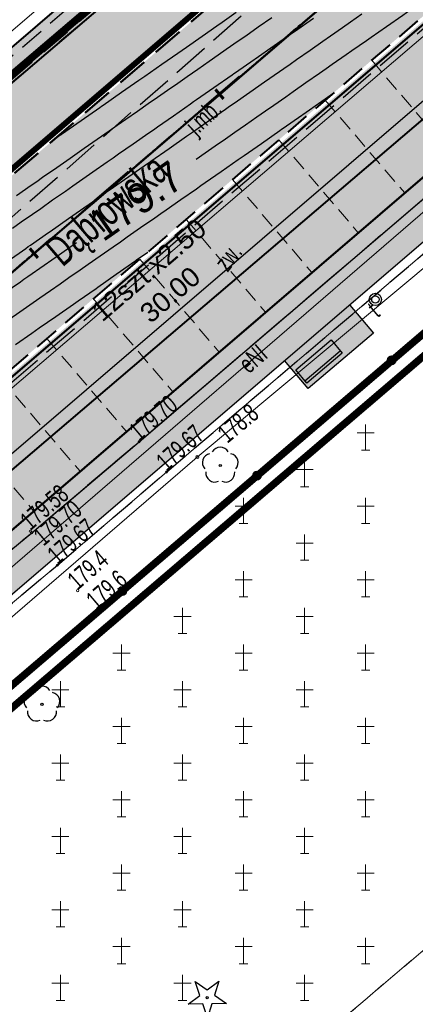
# Model space of a CAD drawing. Header units: metres. Extents: x 7429064 to 7431133, y 5709479 to 5714472.
# Tile 61 of 176: x 7429512 to 7429528, y 5709833 to 5709873. Entities that reach past the tile are written whole.
import ezdxf
from ezdxf.enums import TextEntityAlignment as Align

# ---------------------------------------------------------------- set-up
doc = ezdxf.new("R2010")
doc.units = ezdxf.units.M
for name, pattern in [('1', [0]), ('12', [3, 1, -1, 0, -1]), ('2_KTCR01', [1.5, 1, -0.5]), ('2_KTCR02', [1.5, 1, -0.5]), ('2_KTJZ01', [2, 1.5, -0.5]), ('2_KTKR01', [0]), ('2_KTPL01', [2, 1.5, -0.5]), ('2_PTCM', [1.5, 1, -0.5]), ('3_KTCR01', [1.5, 1, -0.5]), ('3_KTCR02', [1.5, 1, -0.5]), ('3_KTJZ01', [2, 1.5, -0.5]), ('3_KTKR01', [0]), ('3_KTPL01', [2, 1.5, -0.5]), ('3_PTCM', [1.5, 1, -0.5]), ('3_PTRW02', [0]), ('4_SUPE_01', [0]), ('4_SUPT_01', [0]), ('4_SUPW_01', [0]), ('7_1', [0]), ('7_SUPE_01', [0]), ('7_SUPT_01', [0]), ('7_SUPW_01', [0]), ('CENTER2', [1.125, 0.75, -0.125, 0.125, -0.125]), ('DASHED', [19.05, 12.7, -6.35]), ('DASHED2', [0.375, 0.25, -0.125]), ('HIDDEN', [0.375, 0.25, -0.125])]:
    doc.linetypes.add(name, pattern=pattern)
for name, color, linetype, lineweight in [('#proj. światłowód', 1, '2_KTCR01', 18), ('_D_6_MA_KOSZ NA SMIECI', 5, 'Continuous', 30), ('_D_6_MA_ŁAWKA ULICZNA', 5, 'Continuous', 30), ('_D_7_PAS DROGOWY-LINIA ROZGR TEREN INW', 222, 'HIDDEN', 50), ('_D_7_PAS DROGOWY_PODZIAL', 1, 'Continuous', 50), ('_D_7_TEREN NIEZBEDNY DLA OB_BUD', 252, 'HIDDEN', 50), ('_D_8_Wymiary', 7, 'Continuous', 20), ('_skarpy', 84, 'Continuous', 40), ('D_1_KOCIE OCZKA', 7, 'Continuous', 50), ('D_1_LINIA_KRAWĘŻNIK_BET_20_30 WYN 0-2 CM', 5, 'HIDDEN', 40), ('D_1_LINIA_KRAWĘŻNIK_BET_20_30 WYN 12 CM - III', 7, 'Continuous', 50), ('D_1_LINIA_OBRZEŻE_BET_8x30cm', 24, 'Continuous', 30), ('Dr-Krawędż nawierzchni', 250, 'DASHED2', 18), ('gaPoziome', 7, 'Continuous', 30), ('GMINA_L_0', 252, '12', 35), ('KRAWĘŻNIK BETONOWY 12_25 WYN 0 CM', 250, 'DASHED', 50), ('KTCR_L_0', 252, '2_KTCR01', 18), ('KTCR_L_1', 252, '2_KTCR02', 30), ('KTJZ_E_T_0', 252, 'Continuous', 15), ('KTJZ_L_0', 252, '2_KTJZ01', 30), ('KTKR_L_0', 252, '2_KTKR01', 30), ('KTOK_L_4', 252, 'Continuous', 35), ('KTPL_E_T_0', 252, 'Continuous', 15), ('KTPL_L_0', 252, '2_KTPL01', 30), ('KTUL_E_T_0', 252, 'Continuous', 25), ('OBOP_T_0', 82, 'Continuous', 30), ('OBOP_T_1', 82, 'Continuous', 30), ('PTCM_L_0', 252, '2_PTCM', 18), ('PTRW_L_1', 252, 'Continuous', 18), ('RTPW_T_0', 252, 'Continuous', 15), ('RTPW_T_1', 252, 'Continuous', 15), ('skarpa', 82, 'ŚLADY', 20), ('SUPE_E_T_3', 252, 'Continuous', 15), ('SUPE_L_3', 252, '4_SUPE_01', 18), ('SUPT_E_T_0', 252, 'Continuous', 15), ('SUPT_L_0', 252, '4_SUPT_01', 18), ('SUPW_L_0', 252, '4_SUPW_01', 18), ('SUTT_T_0', 252, 'Continuous', 18)]:
    doc.layers.add(name, color=color, linetype=linetype, lineweight=lineweight)
for name, color, linetype in [('_1_Mapa', 7, 'Continuous'), ('_1_X-REFY', 7, 'Continuous'), ('C-DROGI-SYTUACJA-ETYKIETY', 7, 'Continuous'), ('C-TEREN', 7, 'Continuous'), ('C-TEREN-ETYKIETY', 7, 'Continuous'), ('zzz.gaHSDomyslna', 7, 'Continuous')]:
    doc.layers.add(name, color=color, linetype=linetype)
doc.layers.add('_Brudnopis', color=22, linetype='Continuous', lineweight=50, plot=False)
doc.layers.add('D_1_LINIA_OBRZEŻE_BET_6x30cm - III', color=24, linetype='Continuous', lineweight=30, transparency=0.3)
for name, color, linetype, lineweight, true_color, transparency in [('D_2_HECZ_CHODNIK_KOSTKA', 7, 'Continuous', 0, 0xf7f588, 0.35), ('D_2_HECZ_DROGI KOSTKA', 7, 'Continuous', 13, 0xffbea8, 0.3), ('D_2_HECZ_JEZDNIA KR3- NOWA KONSTRUKCJA', 7, 'Continuous', 13, 0x99e6ff, 0.3), ('D_2_HECZ_JEZDNIA KR3- NOWA KONSTRUKCJA G4', 7, 'Continuous', 13, 0xbdbdbd, 0.3)]:
    doc.layers.add(name, color=color, linetype=linetype, lineweight=lineweight, true_color=true_color, transparency=transparency)
doc.layers.add('DZIALKA_L_0', color=7, linetype='1', lineweight=40, true_color=0x008000)
doc.layers.add('HECZ DROGI ROWEROWE', color=7, linetype='Continuous', lineweight=13, true_color=0xff8a8a)
doc.styles.add('major_arial', font='arial.ttf')
doc.linetypes.add('ŚLADY', pattern='A,3.81,[130,ltypeshp.shx,S=6.35,R=0,X=0,Y=0],3.81', length=7.62)
doc.dimstyles.new('major_500', dxfattribs={"dimtxt": 0.8, "dimasz": 0.8, "dimexe": 0.5, "dimexo": 1, "dimgap": 0.3, "dimtad": 1, "dimzin": 1, "dimdsep": 46, "dimtxsty": 'major_arial', "dimcen": 0, "dimse1": 1, "dimse2": 1, "dimaunit": 1, "dimadec": 1, "dimazin": 0, "dimtfac": 1, "dimtix": 1, "dimtmove": 0, "dimatfit": 3, "dimfxl": 2, "dimfxlon": 1, "dimtolj": 1, "dimarcsym": 0})

# ---------------------------------------------------------------- blocks, each defined once
blk = doc.blocks.new('*D19')
at = {"layer": '_D_8_Wymiary', "color": 0, "lineweight": -2, "transparency": 16777216}
for p, q in [((7429531.071, 5709869.79), (7429529.852, 5709871.215)), ((7429507.993, 5709851.848), (7429529.569, 5709870.315)), ((7429508.279, 5709850.283), (7429507.06, 5709851.708))]:
    blk.add_line(p, q, dxfattribs=at)
at = {"layer": '_D_8_Wymiary', "color": 0, "transparency": 16777216}
for points in [[(7429529.483, 5709870.416), (7429529.656, 5709870.213), (7429530.177, 5709870.835)], [(7429507.906, 5709851.949), (7429508.08, 5709851.747), (7429507.385, 5709851.328)]]:
    blk.add_solid(points, dxfattribs=at)
at = {"layer": 'Defpoints', "color": 0, "transparency": 16777216}
for p in [(7429530.177, 5709870.835), (7429531.721, 5709869.031), (7429508.929, 5709849.524)]:
    blk.add_point(p, dxfattribs=at)
at = {"layer": '_D_8_Wymiary', "color": 0, "transparency": 16777216, "insert": (7429517.886, 5709862.128), "char_height": 0.8, "attachment_point": 5, "rotation": 40.559, "style": 'major_arial'}
blk.add_mtext('\\A1;12szt.x2.50\\P30.00', dxfattribs=at)
blk = doc.blocks.new('3_OBOP02_01')
at = {"linetype": 'Continuous'}
blk.add_circle((0, 0), 0.045, dxfattribs=at)
for centre, start, end in [((-0.357, 0.116), 102.1445, 221.86), ((0, 0.375), 30.1401, 149.8599), ((0.357, 0.116), 318.14, 77.8555), ((-0.22, -0.303), 174.1482, 293.8542), ((0.22, -0.303), 246.1458, 5.8518)]:
    blk.add_arc(centre, 0.375, start, end, dxfattribs=at)
blk = doc.blocks.new('3_OBOP01_01')
at = {"linetype": 'Continuous'}
for p, q in [((-0.3012, 0.09375), (-0.4937, 0.6621)), ((-0.4937, 0.6621), (-0.0039, 0.31545)), ((-0.0039, 0.31545), (0.4771, 0.67415)), ((0.4771, 0.67415), (0.2988, 0.1012)), ((-0.78225, -0.26495), (-0.3012, 0.09375)), ((0.2988, 0.1012), (0.7886, -0.24545)), ((-0.18225, -0.2575), (-0.78225, -0.26495)), ((0.01025, -0.82585), (-0.18225, -0.2575)), ((0.1886, -0.2529), (0.01025, -0.82585)), ((0.7886, -0.24545), (0.1886, -0.2529))]:
    blk.add_line(p, q, dxfattribs=at)
blk.add_circle((0, 0), 0.045, dxfattribs=at)
blk = doc.blocks.new('3_PTCM01')
at = {"linetype": 'Continuous'}
for p, q in [((0, 0.525), (0, -0.525)), ((0.35, 0.175), (-0.35, 0.175)), ((-0.175, -0.525), (0.175, -0.525))]:
    blk.add_line(p, q, dxfattribs=at)
blk = doc.blocks.new('3_RTPW02')
at = {"linetype": 'Continuous'}
blk.add_circle((0, 0), 0.045, dxfattribs=at)
blk = doc.blocks.new('3_RTPW01')
at = {"linetype": 'Continuous'}
blk.add_circle((0, 0), 0.045, dxfattribs=at)
blk = doc.blocks.new('7_SUPS01_07')
at = {"linetype": 'Continuous'}
blk.add_circle((0, 0), 0.0625, dxfattribs=at)
blk = doc.blocks.new('X-ref_MDCP_Szara')
at = {"layer": 'DZIALKA_L_0', "linetype": '1'}
for p, q in [((7429660.24, 5709996.55), (7429435.86, 5709805.65)), ((7429408.88, 5709766.76), (7429668.8, 5709988.15))]:
    blk.add_line(p, q, dxfattribs=at)
at = {"layer": 'GMINA_L_0', "linetype": '12'}
blk.add_line((7429435.86, 5709805.65), (7429660.24, 5709996.55), dxfattribs=at)
at = {"layer": 'KTCR_L_0', "linetype": '3_KTCR01'}
blk.add_line((7429503.393, 5709813.388), (7429575.605, 5709874.55), dxfattribs=at)
at = {"layer": 'KTCR_L_1', "linetype": '3_KTCR02'}
for p, q in [((7429517.048, 5709855.61), (7429532.126, 5709868.477)), ((7429518.169, 5709854.371), (7429533.247, 5709867.158)), ((7429512.65, 5709851.89), (7429517.048, 5709855.61)), ((7429513.7, 5709850.56), (7429518.169, 5709854.371)), ((7429507.646, 5709847.74), (7429512.65, 5709851.89)), ((7429508.787, 5709846.461), (7429513.7, 5709850.56))]:
    blk.add_line(p, q, dxfattribs=at)
at = {"layer": 'KTJZ_L_0', "linetype": '3_KTJZ01'}
for p, q in [((7429506.56, 5709860.17), (7429529.05, 5709879.87)), ((7429532.61, 5709875.86), (7429509.69, 5709856.19))]:
    blk.add_line(p, q, dxfattribs=at)
at = {"layer": 'KTKR_L_0', "linetype": '3_KTKR01'}
for p, q in [((7429517.048, 5709855.61), (7429532.126, 5709868.477)), ((7429512.65, 5709851.89), (7429517.048, 5709855.61)), ((7429507.646, 5709847.74), (7429512.65, 5709851.89))]:
    blk.add_line(p, q, dxfattribs=at)
at = {"layer": 'KTOK_L_4'}
for p, q in [((7429527.389, 5709858.94), (7429532.905, 5709863.66)), ((7429521.872, 5709854.22), (7429527.389, 5709858.94)), ((7429516.356, 5709849.5), (7429521.872, 5709854.22)), ((7429510.839, 5709844.78), (7429516.356, 5709849.5))]:
    blk.add_line(p, q, dxfattribs=at)
for centre in [(7429527.389, 5709858.94), (7429521.872, 5709854.22), (7429516.356, 5709849.5)]:
    blk.add_circle(centre, 0.17, dxfattribs=at)
at = {"layer": 'KTPL_L_0', "linetype": '3_KTPL01'}
for p, q in [((7429532.61, 5709875.86), (7429509.69, 5709856.19)), ((7429517.048, 5709855.61), (7429532.126, 5709868.477)), ((7429512.65, 5709851.89), (7429517.048, 5709855.61)), ((7429507.646, 5709847.74), (7429512.65, 5709851.89))]:
    blk.add_line(p, q, dxfattribs=at)
at = {"layer": 'PTCM_L_0', "linetype": '3_PTCM'}
for p, q in [((7429494.29, 5709830.62), (7429571.52, 5709896.7)), ((7429575.605, 5709874.55), (7429503.393, 5709813.388))]:
    blk.add_line(p, q, dxfattribs=at)
at = {"layer": 'PTRW_L_1', "linetype": '3_PTRW02'}
for p, q in [((7429518.169, 5709854.371), (7429533.247, 5709867.158)), ((7429535.525, 5709866.047), (7429515.29, 5709848.71)), ((7429513.7, 5709850.56), (7429518.169, 5709854.371)), ((7429508.787, 5709846.461), (7429513.7, 5709850.56)), ((7429515.29, 5709848.71), (7429508.391, 5709842.82))]:
    blk.add_line(p, q, dxfattribs=at)
at = {"layer": 'SUPE_L_3', "linetype": '7_SUPE_01'}
blk.add_line((7429505.79, 5709845.28), (7429534.28, 5709869.83), dxfattribs=at)
at = {"layer": 'SUPT_L_0', "linetype": '7_SUPT_01'}
for p, q in [((7429519.43, 5709854.98), (7429553.37, 5709883.29)), ((7429481.84, 5709822.66), (7429519.43, 5709854.98))]:
    blk.add_line(p, q, dxfattribs=at)
at = {"layer": 'SUPW_L_0', "linetype": '7_SUPW_01'}
blk.add_line((7429369.46, 5709736.3), (7429593.18, 5709927.23), dxfattribs=at)
at = {"layer": 'SUPW_L_0', "linetype": '7_1'}
blk.add_line((7429369.46, 5709736.3), (7429593.18, 5709927.23), dxfattribs=at)
at = {"layer": 'OBOP_T_0'}
blk.add_blockref('3_OBOP01_01', (7429519.833, 5709832.878), dxfattribs=at)
at = {"layer": 'OBOP_T_1'}
for p in [(7429520.37, 5709854.638), (7429513.069, 5709844.868)]:
    blk.add_blockref('3_OBOP02_01', p, dxfattribs=at)
at = {"layer": 'PTCM_L_0'}
for p in [(7429526.325, 5709855.793), (7429523.825, 5709854.293), (7429521.325, 5709852.793), (7429526.325, 5709852.793), (7429523.825, 5709851.293), (7429521.325, 5709849.793), (7429526.325, 5709849.793), (7429518.825, 5709848.293), (7429523.825, 5709848.293), (7429516.325, 5709846.793), (7429521.325, 5709846.793), (7429526.325, 5709846.793), (7429513.825, 5709845.293), (7429518.825, 5709845.293), (7429523.825, 5709845.293), (7429516.325, 5709843.793), (7429521.325, 5709843.793), (7429526.325, 5709843.793), (7429513.825, 5709842.293), (7429518.825, 5709842.293), (7429523.825, 5709842.293), (7429516.325, 5709840.793), (7429521.325, 5709840.793), (7429526.325, 5709840.793), (7429513.825, 5709839.293), (7429518.825, 5709839.293), (7429523.825, 5709839.293), (7429516.325, 5709837.793), (7429521.325, 5709837.793), (7429526.325, 5709837.793), (7429513.825, 5709836.293), (7429518.825, 5709836.293), (7429523.825, 5709836.293), (7429516.325, 5709834.793), (7429521.325, 5709834.793), (7429526.325, 5709834.793), (7429513.825, 5709833.293), (7429518.825, 5709833.293), (7429523.825, 5709833.293)]:
    blk.add_blockref('3_PTCM01', p, dxfattribs=at)
at = {"layer": 'RTPW_T_0'}
for p in [(7429514.53, 5709849.52), (7429515.29, 5709848.71)]:
    blk.add_blockref('3_RTPW01', p, dxfattribs=at)
at = {"layer": 'RTPW_T_1'}
for p in [(7429517.048, 5709855.61), (7429518.169, 5709854.371), (7429512.59, 5709851.95), (7429512.65, 5709851.89), (7429513.7, 5709850.56)]:
    blk.add_blockref('3_RTPW02', p, dxfattribs=at)
at = {"layer": 'SUTT_T_0'}
blk.add_blockref('7_SUPS01_07', (7429519.43, 5709854.98), dxfattribs=at)
at = {"layer": 'KTJZ_E_T_0', "width": 0.7}
blk.add_text('j.mb.', height=0.75, rotation=42.6785, dxfattribs=at).set_placement((7429519.751, 5709868.821), align=Align.MIDDLE)
at = {"layer": 'KTPL_E_T_0', "width": 0.7}
blk.add_text('zw.', height=0.75, rotation=52.206, dxfattribs=at).set_placement((7429520.697, 5709863.157), align=Align.MIDDLE)
at = {"layer": 'KTUL_E_T_0', "width": 0.7}
blk.add_text('Dąbrowska', height=1.25, rotation=40.5459, dxfattribs=at).set_placement((7429515.823, 5709864.982), align=Align.MIDDLE)
at = {"layer": 'RTPW_T_0', "width": 0.7}
for s, rotation, p in [('179.4', 41.1512, (7429514.53, 5709849.52)), ('179.6', 40.5891, (7429515.29, 5709848.71))]:
    blk.add_text(s, height=0.75, rotation=rotation, dxfattribs=at).set_placement(p)
at = {"layer": 'RTPW_T_1', "width": 0.7}
for s, rotation, p in [('179.70', 40.0661, (7429517.048, 5709855.61)), ('179.67', 41.8299, (7429518.169, 5709854.371)), ('179.58', 40.4397, (7429512.59, 5709851.95)), ('179.67', 40.4571, (7429513.7, 5709850.56))]:
    blk.add_text(s, height=0.75, rotation=rotation, dxfattribs=at).set_placement(p)
blk.add_text('179.70', height=0.75, rotation=40.2286, dxfattribs=at).set_placement((7429512.65, 5709851.89), align=Align.TOP_LEFT)
at = {"layer": 'SUPE_E_T_3', "width": 0.7}
blk.add_text('eNI', height=0.75, rotation=40.7517, dxfattribs=at).set_placement((7429521.713, 5709859.001), align=Align.MIDDLE)
at = {"layer": 'SUPT_E_T_0', "width": 0.7}
blk.add_text('t', height=0.75, rotation=39.8321, dxfattribs=at).set_placement((7429526.646, 5709860.999), align=Align.MIDDLE)
at = {"layer": 'SUTT_T_0', "width": 0.7}
blk.add_text('178.8', height=0.75, rotation=39.8321, dxfattribs=at).set_placement((7429520.42, 5709855.806), align=Align.MIDDLE_LEFT)
blk = doc.blocks.new('X-ref_Oświetlenie i teletechnika')
at = {"layer": '#proj. światłowód', "lineweight": 30, "flags": 128}
blk.add_lwpolyline([(7429617.95, 5709967.85), (7429611.163, 5709956.371), (7429573.165, 5709923.859), (7429535.247, 5709891.397), (7429497.339, 5709858.957), (7429459.29, 5709826.673), (7429421.225, 5709794.375), (7429383.144, 5709762.063), (7429345.12, 5709729.801), (7429305.765, 5709699.935), (7429266.407, 5709683.285), (7429226.48, 5709664.88)], dxfattribs=at)
blk = doc.blocks.new('*U220')
at = {"layer": 'zzz.gaHSDomyslna', "color": 140}
for points in [[(114.313, 97.122, 0.12, 0.12, 0), (115.832, 98.422, 0.12, 0.12, 0)], [(109.754, 93.22, 0.12, 0.12, 0), (111.274, 94.521, 0.12, 0.12, 0)]]:
    blk.add_lwpolyline(points, format="xyseb", dxfattribs=at)
blk = doc.blocks.new('*U211')
at = {"layer": 'zzz.gaHSDomyslna', "color": 140}
blk.add_lwpolyline([(0, 0, 0.24, 0.24, 0), (59.489, 50.476, 0.24, 0.24, 0), (179.447, 153.144, 0.24, 0.24, 0)], format="xyseb", dxfattribs=at)
blk = doc.blocks.new('spearator')
at = {"layer": 'D_1_KOCIE OCZKA'}
h = blk.add_hatch(color=12, dxfattribs=at)
h.dxf.hatch_style = 1
edge = h.paths.add_edge_path()
edge.add_line((7429810.877, 5710121.625), (7429811.641, 5710122.271))
edge.add_arc((7429811.592, 5710122.328), 0.075, 310.2315, 490.2315)
edge.add_line((7429811.544, 5710122.386), (7429810.781, 5710121.74))
edge.add_arc((7429810.829, 5710121.683), 0.075, 130.2315, 310.2315)
at = {"layer": 'D_1_KOCIE OCZKA', "lineweight": 18, "flags": 128}
blk.add_lwpolyline([(7429810.877, 5710121.625), (7429811.641, 5710122.271, 1), (7429811.544, 5710122.386), (7429810.781, 5710121.74, 1)], format="xyb", close=True, dxfattribs=at)
blk = doc.blocks.new('X-ref_SOR')
at = {"layer": 'D_1_KOCIE OCZKA', "rotation": 0.327517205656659}
for p in [(32468.906, -42626.795), (32465.411, -42629.786)]:
    blk.add_blockref('spearator', p, dxfattribs=at)
at = {"layer": 'gaPoziome'}
for name, p in [('*U211', (7429440.741, 5709806.344)), ('*U220', (7429405.348, 5709772.117))]:
    blk.add_blockref(name, p, dxfattribs=at)
blk = doc.blocks.new('kosz na śmieci')
for radius in [0.25, 0.15]:
    blk.add_circle((0, 0), radius)
blk = doc.blocks.new('Kosz')
at = {"layer": '_D_6_MA_KOSZ NA SMIECI', "rotation": 170.3852004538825}
blk.add_blockref('kosz na śmieci', (0, 0), dxfattribs=at)
blk = doc.blocks.new('lawka')
at = {"layer": '_D_6_MA_ŁAWKA ULICZNA'}
blk.add_line((6600906.306, 5737255.717), (6600906.306, 5737253.817), dxfattribs=at)
blk.add_lwpolyline([(6600906.179, 5737255.717), (6600906.879, 5737255.717), (6600906.879, 5737253.817), (6600906.179, 5737253.817)], close=True, dxfattribs=at)
blk = doc.blocks.new('*U295')
at = {"layer": 'C-TEREN-ETYKIETY', "color": 7, "linetype": 'Continuous', "lineweight": -3, "insert": (7429516.935, 5709865.456, 179.7), "char_height": 1.25, "attachment_point": 5, "rotation": 34.8484}
blk.add_mtext('179.7', dxfattribs=at)
blk = doc.blocks.new('x-ref_warstwice')
at = {"layer": 'C-TEREN', "color": 46, "linetype": 'Continuous', "lineweight": 30}
for p, q in [((7429513.785, 5709863.263, 179.7), (7429513.982, 5709863.4, 179.7)), ((7429513.982, 5709863.4, 179.7), (7429514.484, 5709863.749, 179.7)), ((7429513.158, 5709862.826, 179.7), (7429513.785, 5709863.263, 179.7)), ((7429512.487, 5709862.359, 179.7), (7429513.158, 5709862.826, 179.7)), ((7429512.188, 5709862.151, 179.7), (7429512.333, 5709862.252, 179.7)), ((7429512.333, 5709862.252, 179.7), (7429512.487, 5709862.359, 179.7)), ((7429511.508, 5709861.677, 179.7), (7429512.188, 5709862.151, 179.7))]:
    blk.add_line(p, q, dxfattribs=at)
at = {"layer": 'C-TEREN', "color": 42, "linetype": 'HIDDEN', "lineweight": 25, "ltscale": 10}
for points, elevation in [([(7429521.028, 5709873.155), (7429520.454, 5709872.756), (7429520.229, 5709872.6), (7429519.629, 5709872.182), (7429518.987, 5709871.735), (7429518.804, 5709871.607), (7429518.633, 5709871.488), (7429517.979, 5709871.033), (7429517.281, 5709870.547), (7429517.155, 5709870.459), (7429517.037, 5709870.377), (7429516.33, 5709869.885), (7429515.574, 5709869.359), (7429515.505, 5709869.31), (7429515.44, 5709869.265), (7429514.68, 5709868.736), (7429513.868, 5709868.17), (7429513.856, 5709868.162), (7429513.844, 5709868.154), (7429513.499, 5709867.914)], 179.62), ([(7429512.032, 5709865.679), (7429512.632, 5709866.097), (7429512.856, 5709866.254), (7429513.096, 5709866.421), (7429513.681, 5709866.828), (7429514.228, 5709867.209), (7429514.506, 5709867.402), (7429514.803, 5709867.609), (7429515.331, 5709867.976), (7429515.825, 5709868.32), (7429516.155, 5709868.551), (7429516.509, 5709868.797), (7429516.98, 5709869.125), (7429517.421, 5709869.432), (7429517.805, 5709869.699), (7429518.215, 5709869.985), (7429518.63, 5709870.273), (7429519.017, 5709870.543), (7429519.454, 5709870.848), (7429519.922, 5709871.173), (7429520.279, 5709871.422), (7429520.614, 5709871.655), (7429521.104, 5709871.996), (7429521.412, 5709872.211), (7429521.929, 5709872.57), (7429522.481, 5709872.955)], 179.64), ([(7429511.857, 5709864.345), (7429512.218, 5709864.597), (7429512.682, 5709864.92), (7429513.016, 5709865.152), (7429513.507, 5709865.494), (7429514.031, 5709865.859), (7429514.331, 5709866.068), (7429514.612, 5709866.264), (7429515.156, 5709866.642), (7429515.737, 5709867.047), (7429515.981, 5709867.217), (7429516.209, 5709867.375), (7429516.806, 5709867.791), (7429517.444, 5709868.235), (7429517.63, 5709868.365), (7429517.805, 5709868.487), (7429518.455, 5709868.939), (7429519.15, 5709869.423), (7429519.28, 5709869.514), (7429519.401, 5709869.598), (7429520.105, 5709870.088), (7429520.856, 5709870.611), (7429520.929, 5709870.662), (7429520.998, 5709870.71), (7429521.754, 5709871.236), (7429521.796, 5709871.266), (7429522.579, 5709871.811), (7429523.047, 5709872.137), (7429523.404, 5709872.385), (7429524.19, 5709872.933)], 179.66), ([(7429511.683, 5709863.011), (7429512.406, 5709863.515), (7429512.507, 5709863.586), (7429512.602, 5709863.652), (7429513.332, 5709864.16), (7429513.4, 5709864.207), (7429514.157, 5709864.734), (7429514.965, 5709865.297), (7429514.982, 5709865.308), (7429514.997, 5709865.319), (7429515.45, 5709865.634), (7429515.795, 5709865.875), (7429515.806, 5709865.883), (7429515.819, 5709865.891), (7429516.631, 5709866.457), (7429517.391, 5709866.986), (7429517.456, 5709867.031), (7429517.525, 5709867.079), (7429518.281, 5709867.605), (7429518.987, 5709868.098), (7429519.105, 5709868.18), (7429519.231, 5709868.267), (7429519.93, 5709868.754), (7429520.584, 5709869.209), (7429520.755, 5709869.328), (7429520.938, 5709869.456), (7429521.58, 5709869.902), (7429522.18, 5709870.321), (7429522.404, 5709870.477), (7429522.978, 5709870.876), (7429523.229, 5709871.051), (7429523.497, 5709871.238), (7429524.054, 5709871.625), (7429524.575, 5709871.988), (7429524.879, 5709872.2), (7429525.373, 5709872.543), (7429525.703, 5709872.774), (7429526.171, 5709873.099)], 179.68), ([(7429511.715, 5709860.609), (7429512.158, 5709860.918), (7429512.572, 5709861.206), (7429512.983, 5709861.492), (7429513.422, 5709861.798), (7429513.808, 5709862.066), (7429514.169, 5709862.318), (7429514.633, 5709862.64), (7429514.967, 5709862.873), (7429515.457, 5709863.215), (7429515.981, 5709863.58), (7429516.282, 5709863.789), (7429516.563, 5709863.985), (7429517.107, 5709864.363), (7429517.688, 5709864.768), (7429517.932, 5709864.937), (7429518.159, 5709865.096), (7429518.756, 5709865.512), (7429519.394, 5709865.956), (7429519.581, 5709866.086), (7429519.756, 5709866.208), (7429520.406, 5709866.66), (7429521.101, 5709867.144), (7429521.231, 5709867.235), (7429521.352, 5709867.319), (7429522.055, 5709867.809), (7429522.807, 5709868.332), (7429522.88, 5709868.383), (7429522.948, 5709868.431), (7429523.705, 5709868.957), (7429523.747, 5709868.986), (7429524.53, 5709869.532), (7429524.998, 5709869.858)], 179.72), ([(7429511.984, 5709859.584), (7429512.65, 5709860.048), (7429512.808, 5709860.158), (7429512.957, 5709860.261), (7429513.633, 5709860.732), (7429514.357, 5709861.236), (7429514.458, 5709861.306), (7429514.553, 5709861.373), (7429515.283, 5709861.881), (7429515.351, 5709861.928), (7429516.107, 5709862.455), (7429516.916, 5709863.018), (7429516.932, 5709863.029), (7429516.947, 5709863.04), (7429517.401, 5709863.355)], 179.74)]:
    blk.add_lwpolyline(points, dxfattribs=dict(at, elevation=elevation))
at = {"layer": 'C-TEREN', "color": 46, "linetype": 'Continuous', "lineweight": 30, "elevation": 179.7}
blk.add_lwpolyline([(7429519.387, 5709867.164), (7429519.756, 5709867.42), (7429520.166, 5709867.706), (7429520.58, 5709867.994), (7429520.968, 5709868.264), (7429521.405, 5709868.569), (7429521.872, 5709868.894), (7429522.23, 5709869.143), (7429522.564, 5709869.376), (7429523.055, 5709869.717), (7429523.362, 5709869.931), (7429523.879, 5709870.291), (7429524.432, 5709870.676), (7429524.704, 5709870.866), (7429524.959, 5709871.043), (7429525.529, 5709871.44), (7429525.757, 5709871.599), (7429526.354, 5709872.014), (7429526.555, 5709872.154), (7429527.178, 5709872.588), (7429527.845, 5709873.052), (7429528.003, 5709873.163), (7429528.151, 5709873.266), (7429528.828, 5709873.737)], dxfattribs=at)
at = {"layer": 'C-TEREN-ETYKIETY', "color": 7, "linetype": 'Continuous', "lineweight": -3}
blk.add_blockref('*U295', (0, 0), dxfattribs=at)
blk = doc.blocks.new('AeccTickLine')
at = {"color": 0, "linetype": 'ByBlock', "lineweight": -2}
blk.add_line((0, 1), (0, -1), dxfattribs=at)
blk = doc.blocks.new('OŚ_Dąbrowskiego_1')
at = {"layer": '_D_8_Wymiary', "color": 1, "linetype": 'CENTER2', "lineweight": 35, "flags": 128}
blk.add_lwpolyline([(7429230.998, 5709660.664), (7429273.145, 5709676.622, 0.085629), (7429337.582, 5709714.618), (7429502.301, 5709854.381), (7429714.669, 5710036.139), (7429868.111, 5710165.952)], format="xyb", dxfattribs=at)
at = {"layer": 'C-DROGI-SYTUACJA-ETYKIETY', "color": 7, "linetype": 'Continuous', "lineweight": 60, "xscale": 0.25, "yscale": 0.25, "zscale": 0.25, "rotation": 40.55900962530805}
for p in [(7429520.337, 5709869.817), (7429512.739, 5709863.315)]:
    blk.add_blockref('AeccTickLine', p, dxfattribs=at)

msp = doc.modelspace()

# ---------------------------------------------------------------- hatches: boundary and pattern name
at = {"layer": 'D_2_HECZ_CHODNIK_KOSTKA', "transparency": 33554585}
h = msp.add_hatch(color=256, dxfattribs=at)
h.dxf.hatch_style = 1
edge = h.paths.add_edge_path()
edge.add_line((7429611.715, 5709933.539), (7429609.355, 5709934.501))
edge.add_line((7429609.355, 5709934.501), (7429596.138, 5709923.189))
edge.add_line((7429596.138, 5709923.189), (7429592.463, 5709920.763))
edge.add_arc((7429606.237, 5709899.9), 25, 123.434, 130.559)
edge.add_line((7429589.981, 5709918.893), (7429507.49, 5709848.292))
edge.add_line((7429507.49, 5709848.292), (7429417.816, 5709772.204))
edge.add_line((7429417.816, 5709772.204), (7429413.427, 5709768.48))
edge.add_line((7429413.427, 5709768.48), (7429407.995, 5709766.13))
edge.add_line((7429407.995, 5709766.13), (7429408.287, 5709764.077))
edge.add_line((7429408.287, 5709764.077), (7429414.494, 5709766.762))
edge.add_line((7429414.494, 5709766.762), (7429508.787, 5709846.77))
edge.add_line((7429508.787, 5709846.77), (7429591.282, 5709917.374))
edge.add_arc((7429606.237, 5709899.9), 23, 123.434, 130.559, ccw=False)
edge.add_line((7429593.564, 5709919.094), (7429599.13, 5709922.769))
edge.add_line((7429599.13, 5709922.769), (7429611.715, 5709933.539))
h = msp.add_hatch(color=256, dxfattribs=at)
h.dxf.hatch_style = 1
h.paths.add_polyline_path([(7429523.001, 5709858.935), (7429523.97, 5709857.79), (7429526.642, 5709860.051), (7429525.673, 5709861.196)])
at = {"layer": 'D_2_HECZ_DROGI KOSTKA'}
h = msp.add_hatch(color=256, dxfattribs=at)
h.dxf.hatch_style = 1
edge = h.paths.add_edge_path()
edge.add_line((7429504.344, 5709851.983), (7429502.395, 5709850.329))
edge.add_arc((7429502.77, 5709848.877), 1.5, 40.559, 104.4725, ccw=False)
edge.add_line((7429503.909, 5709849.852), (7429506.189, 5709847.188))
edge.add_line((7429506.189, 5709847.188), (7429507.49, 5709848.292))
edge.add_line((7429507.49, 5709848.292), (7429531.721, 5709869.031))
edge.add_line((7429531.721, 5709869.031), (7429529.445, 5709871.69))
edge.add_arc((7429530.585, 5709872.665), 1.5, 156.4009, 220.559, ccw=False)
edge.add_line((7429529.211, 5709873.266), (7429504.344, 5709851.983))
at = {"layer": 'D_2_HECZ_JEZDNIA KR3- NOWA KONSTRUKCJA'}
h = msp.add_hatch(color=256, dxfattribs=at)
h.dxf.hatch_style = 1
edge = h.paths.add_edge_path()
edge.add_arc((7429610.557, 5709990.469), 30, 310.559, 314.2935)
edge.add_arc((7429610.557, 5709990.469), 30, 314.2935, 325.3941)
edge.add_line((7429635.249, 5709973.431), (7429635.899, 5709972.672))
edge.add_line((7429635.899, 5709972.672), (7429667.702, 5709999.89))
edge.add_line((7429667.702, 5709999.89), (7429675.246, 5710006.347))
edge.add_line((7429675.246, 5710006.347), (7429712.724, 5710038.423))
edge.add_line((7429712.724, 5710038.423), (7429823.828, 5710132.378))
edge.add_line((7429823.828, 5710132.378), (7429834.316, 5710141.377))
edge.add_line((7429834.316, 5710141.377), (7429846.156, 5710151.524))
edge.add_line((7429846.156, 5710151.524), (7429850.099, 5710146.734))
edge.add_line((7429850.099, 5710146.734), (7429838.187, 5710136.85))
edge.add_line((7429838.187, 5710136.85), (7429827.698, 5710127.833))
edge.add_line((7429827.698, 5710127.833), (7429716.613, 5710033.854))
edge.add_line((7429716.613, 5710033.854), (7429633.474, 5709962.699))
edge.add_arc((7429636.726, 5709958.9), 5, 130.559, 193.2571)
edge.add_line((7429631.859, 5709957.753), (7429636.051, 5709939.958))
edge.add_line((7429636.051, 5709939.958), (7429630.653, 5709938.888))
edge.add_line((7429630.653, 5709938.888), (7429629.491, 5709943.821))
edge.add_arc((7429623.651, 5709942.445), 6, 13.2571, 130.559)
edge.add_line((7429619.749, 5709947.003), (7429619.729, 5709946.986))
edge.add_line((7429619.729, 5709946.986), (7429617.779, 5709949.265))
edge.add_line((7429617.779, 5709949.265), (7429606.383, 5709939.512))
edge.add_line((7429606.383, 5709939.512), (7429594.274, 5709929.149))
edge.add_line((7429594.274, 5709929.149), (7429594.825, 5709928.314))
edge.add_line((7429594.825, 5709928.314), (7429589.708, 5709924.935))
edge.add_arc((7429606.237, 5709899.9), 30, 123.434, 130.559)
edge.add_line((7429586.73, 5709922.692), (7429529.23, 5709873.48))
edge.add_line((7429529.23, 5709873.48), (7429502.179, 5709850.343))
edge.add_line((7429502.179, 5709850.343), (7429339.523, 5709712.33))
edge.add_arc((7429194.822, 5709882.942), 223.711, 294.66533, 310.3021, ccw=False)
edge.add_arc((7429190.304, 5709894.737), 236.317, 290.79615, 294.46753, ccw=False)
edge.add_line((7429274.207, 5709673.816), (7429245.41, 5709663.13))
edge.add_line((7429245.41, 5709663.13), (7429242.106, 5709661.907))
edge.add_line((7429242.106, 5709661.907), (7429240.354, 5709666.717))
edge.add_line((7429240.354, 5709666.717), (7429244.254, 5709668.201))
edge.add_line((7429244.254, 5709668.201), (7429272.082, 5709679.428))
edge.add_arc((7429195.246, 5709882.369), 217, 290.73736, 310.31443)
edge.add_line((7429335.641, 5709716.905), (7429500.355, 5709856.664))
edge.add_line((7429500.355, 5709856.664), (7429629.269, 5709966.997))
edge.add_line((7429629.269, 5709966.997), (7429630.064, 5709967.677))
at = {"layer": 'D_2_HECZ_JEZDNIA KR3- NOWA KONSTRUKCJA G4'}
h = msp.add_hatch(color=256, dxfattribs=at)
h.dxf.hatch_style = 1
edge = h.paths.add_edge_path()
edge.add_line((7429436.829, 5709806.854), (7429498.316, 5709859.026))
edge.add_line((7429498.316, 5709859.026), (7429619.429, 5709962.682))
edge.add_line((7429619.429, 5709962.682), (7429618.857, 5709963.351))
edge.add_line((7429618.857, 5709963.351), (7429497.761, 5709859.709))
edge.add_line((7429497.761, 5709859.709), (7429436.185, 5709807.462))
edge.add_arc((7429439.235, 5709810.05), 4, 220.3144, 233.0231)
at = {"layer": 'HECZ DROGI ROWEROWE'}
h = msp.add_hatch(color=256, dxfattribs=at)
h.dxf.hatch_style = 1
edge = h.paths.add_edge_path()
edge.add_arc((7429796.82, 5710136.433), 20.404, 308.0322, 334.2528)
edge.add_arc((7429835.93, 5710116.897), 23.318, 143.7897, 152.7624, ccw=False)
edge.add_arc((7429839.325, 5710112.767), 28.527, 132.1511, 141.1238, ccw=False)
edge.add_line((7429820.181, 5710133.917), (7429834.124, 5710145.713))
edge.add_arc((7429837.354, 5710141.896), 5, 102.0154, 130.2315, ccw=False)
edge.add_line((7429836.313, 5710146.786), (7429842.063, 5710148.01))
edge.add_line((7429842.063, 5710148.01), (7429845.234, 5710150.73))
edge.add_line((7429845.234, 5710150.73), (7429843.045, 5710150.264))
edge.add_arc((7429842.629, 5710152.22), 2, 169.0596, 282.0154, ccw=False)
edge.add_line((7429840.665, 5710152.6), (7429846.908, 5710184.895))
edge.add_arc((7429848.38, 5710184.61), 1.5, 109.3988, 169.0596, ccw=False)
edge.add_line((7429847.882, 5710186.025), (7429848.854, 5710186.367))
edge.add_line((7429848.854, 5710186.367), (7429847.265, 5710191.424))
edge.add_line((7429847.265, 5710191.424), (7429846.903, 5710192.479))
edge.add_line((7429846.903, 5710192.479), (7429845.675, 5710198.449))
edge.add_arc((7429825.958, 5710195.082), 20.002, -10.9391, 9.6882, ccw=False)
edge.add_line((7429845.597, 5710191.287), (7429839.403, 5710159.242))
edge.add_arc((7429819.766, 5710163.038), 20, 310.2315, 349.0596, ccw=False)
edge.add_line((7429832.684, 5710147.769), (7429817.64, 5710135.042))
edge.add_arc((7429832.495, 5710117.483), 23, 130.2315, 151.7604)
edge.add_arc((7429794.613, 5710137.829), 20, 310.2315, 331.7604, ccw=False)
edge.add_line((7429807.531, 5710122.56), (7429710.78, 5710040.708))
edge.add_line((7429710.78, 5710040.708), (7429674.341, 5710009.522))
edge.add_arc((7429663.288, 5710022.437), 17, 303.434, 310.559, ccw=False)
edge.add_line((7429672.654, 5710008.25), (7429665.175, 5710003.312))
edge.add_arc((7429654.155, 5710020.002), 20, 287.2523, 303.434, ccw=False)
edge.add_line((7429660.087, 5710000.902), (7429655.396, 5709999.445))
edge.add_arc((7429662.069, 5709977.958), 22.5, 107.2523, 130.559)
edge.add_line((7429647.439, 5709995.052), (7429638.424, 5709987.337))
edge.add_arc((7429653.054, 5709970.242), 22.5, 130.559, 144.5953)
edge.add_line((7429634.715, 5709983.278), (7429621.962, 5709965.306))
edge.add_arc((7429606.364, 5709977.009), 19.5, 310.559, 323.1201, ccw=False)
edge.add_line((7429619.043, 5709962.194), (7429498.409, 5709858.948))
edge.add_line((7429498.409, 5709858.948), (7429409.747, 5709783.718))
edge.add_line((7429409.747, 5709783.718), (7429333.7, 5709719.193))
edge.add_arc((7429195.246, 5709882.369), 214, 294.99294, 310.31443, ccw=False)
edge.add_line((7429285.662, 5709688.408), (7429286.787, 5709685.755))
edge.add_arc((7429195.216, 5709882.43), 216.948, 294.96649, 310.31053)
edge.add_line((7429335.566, 5709716.997), (7429500.277, 5709856.756))
edge.add_line((7429500.277, 5709856.756), (7429621.38, 5709960.403))
edge.add_line((7429621.38, 5709960.403), (7429627.625, 5709965.748))
edge.add_line((7429627.625, 5709965.748), (7429629.904, 5709967.698))
edge.add_line((7429629.904, 5709967.698), (7429629.179, 5709968.529))
edge.add_arc((7429630.687, 5709969.843), 2, 144.5953, 221.0823, ccw=False)
edge.add_line((7429629.056, 5709971.002), (7429636.752, 5709981.829))
edge.add_arc((7429653.054, 5709970.242), 20, 130.559, 144.5953, ccw=False)
edge.add_line((7429640.049, 5709985.437), (7429649.631, 5709993.62))
edge.add_arc((7429662.069, 5709977.958), 20, 107.2523, 128.4533, ccw=False)
edge.add_line((7429656.137, 5709997.058), (7429665.185, 5709999.868))
edge.add_line((7429665.185, 5709999.868), (7429673.721, 5710005.504))
edge.add_arc((7429657.258, 5710030.439), 29.88, 303.434, 310.559)
edge.add_line((7429676.687, 5710007.738), (7429712.64, 5710038.509))
edge.add_line((7429712.64, 5710038.509), (7429809.391, 5710120.361))
edge.add_line((7429809.391, 5710120.361), (7429809.391, 5710120.361))

# ---------------------------------------------------------------- linework, layer by layer
at = {"layer": '_Brudnopis', "flags": 128}
msp.add_lwpolyline([(7429230.998, 5709660.664), (7429273.145, 5709676.622, 0.085605), (7429337.585, 5709714.618), (7429368.823, 5709741.125), (7429502.301, 5709854.381), (7429714.669, 5710036.139), (7429868.111, 5710165.952)], format="xyb", dxfattribs=at)
msp.add_lwpolyline([(7429504.409, 5709851.907), (7429716.775, 5710033.663), (7429870.21, 5710163.471)], dxfattribs=at)
at = {"layer": '_D_7_PAS DROGOWY-LINIA ROZGR TEREN INW', "ltscale": 10, "const_width": 0.3, "flags": 128}
msp.add_lwpolyline([(7429287.498, 5709689.141), (7429307.71, 5709696.948), (7429435.698, 5709805.84), (7429660.078, 5709996.74), (7429836.288, 5710146.69)], dxfattribs=at)
at = {"layer": '_D_7_PAS DROGOWY_PODZIAL', "ltscale": 0.2, "const_width": 0.3, "elevation": 0, "flags": 128}
msp.add_lwpolyline([(7429615.633, 5709934.224), (7429410.418, 5709759.095), (7429398.167, 5709757.635)], dxfattribs=at)
at = {"layer": '_D_7_TEREN NIEZBEDNY DLA OB_BUD', "ltscale": 10, "const_width": 0.3, "flags": 128}
msp.add_lwpolyline([(7429838.642, 5710133.498), (7429838.163, 5710130.983), (7429669.785, 5709988.07), (7429674.221, 5709982.833), (7429665.132, 5709974.906), (7429667.705, 5709971.871), (7429662.832, 5709967.707), (7429665.637, 5709964.494), (7429637.109, 5709939.516), (7429616.438, 5709933.991), (7429410.711, 5709758.425), (7429398.46, 5709756.965), (7429363.725, 5709727.377), (7429364.497, 5709726.485), (7429330.157, 5709696.304), (7429317.553, 5709687.475), (7429303.139, 5709679.24), (7429296.402, 5709677.454), (7429295.854, 5709678.755), (7429285.213, 5709675.171), (7429285.468, 5709665.629), (7429278.469, 5709665.47), (7429278.347, 5709670.061), (7429254.481, 5709660.887), (7429229.937, 5709651.368), (7429224.487, 5709665.833), (7429244.657, 5709675.131), (7429249.847, 5709679.192), (7429269.079, 5709686.95), (7429282.549, 5709692.752), (7429296.468, 5709699.803), (7429307.464, 5709706.348), (7429318.986, 5709714.248), (7429330.313, 5709723.204), (7429495.004, 5709862.943), (7429615.273, 5709965.877), (7429632.42, 5709989.108), (7429648.373, 5710002.762), (7429661.377, 5710006.8), (7429669.911, 5710012.64), (7429707.476, 5710044.593), (7429834.508, 5710152.316), (7429838.121, 5710158.939), (7429844.755, 5710193.28), (7429843.741, 5710206.48), (7429852.314, 5710203.598), (7429849.368, 5710188.375), (7429850.227, 5710185.684), (7429848.746, 5710185.163), (7429846.827, 5710175.247), (7429842.58, 5710153.283), (7429856.534, 5710164.104), (7429864.199, 5710154.59)], close=True, dxfattribs=at)
at = {"layer": '_skarpy', "flags": 128}
msp.add_lwpolyline([(7429618.097, 5709962.7), (7429497.761, 5709859.709), (7429436.948, 5709808.109)], dxfattribs=at)
at = {"layer": 'D_1_LINIA_KRAWĘŻNIK_BET_20_30 WYN 0-2 CM', "ltscale": 4, "flags": 128}
msp.add_lwpolyline([(7429529.593, 5709873.791), (7429501.855, 5709850.065)], dxfattribs=at)
at = {"layer": 'D_1_LINIA_KRAWĘŻNIK_BET_20_30 WYN 12 CM - III', "flags": 128}
msp.add_lwpolyline([(7429506.189, 5709847.188), (7429507.49, 5709848.292), (7429531.721, 5709869.031)], dxfattribs=at)
at = {"layer": 'D_1_LINIA_OBRZEŻE_BET_6x30cm - III', "flags": 128}
msp.add_lwpolyline([(7429408.287, 5709764.077), (7429414.494, 5709766.762), (7429508.787, 5709846.77), (7429591.282, 5709917.374, -0.031099), (7429593.564, 5709919.094), (7429599.13, 5709922.769), (7429611.715, 5709933.539), (7429615.743, 5709934.682), (7429615.845, 5709934.277)], format="xyb", dxfattribs=at)
at = {"layer": 'D_1_LINIA_OBRZEŻE_BET_8x30cm', "flags": 128}
msp.add_lwpolyline([(7429525.673, 5709861.196), (7429526.642, 5709860.051), (7429523.97, 5709857.79), (7429523.001, 5709858.935)], dxfattribs=at)
at = {"layer": 'Dr-Krawędż nawierzchni', "ltscale": 2.5, "flags": 128}
for points in [[(7429526.571, 5709871.204), (7429529.822, 5709867.405)], [(7429524.671, 5709869.578), (7429527.923, 5709865.78)], [(7429522.772, 5709867.953), (7429526.023, 5709864.154)], [(7429520.873, 5709866.327), (7429524.124, 5709862.528)], [(7429518.973, 5709864.701), (7429522.225, 5709860.903)], [(7429517.074, 5709863.076), (7429520.325, 5709859.277)], [(7429515.175, 5709861.45), (7429518.426, 5709857.652)], [(7429513.275, 5709859.825), (7429516.527, 5709856.026)], [(7429511.376, 5709858.199), (7429514.627, 5709854.4)], [(7429509.477, 5709856.574), (7429512.728, 5709852.775)]]:
    msp.add_lwpolyline(points, dxfattribs=at)
at = {"layer": 'KRAWĘŻNIK BETONOWY 12_25 WYN 0 CM', "ltscale": 0.1, "flags": 128}
msp.add_lwpolyline([(7429622.219, 5709965.698, -0.061321), (7429618.922, 5709962.09), (7429498.409, 5709858.948), (7429333.7, 5709719.193, -0.068134), (7429284.749, 5709687.985)], format="xyb", dxfattribs=at)
msp.add_lwpolyline([(7429621.458, 5709960.312), (7429500.355, 5709856.664), (7429441.823, 5709807)], dxfattribs=at)
at = {"layer": 'skarpa', "ltscale": 0.04}
msp.add_lwpolyline([(7429617.772, 5709963.08), (7429497.436, 5709860.089), (7429436.656, 5709808.517)], dxfattribs=at)

# ---------------------------------------------------------------- block references
at = {"layer": '_1_Mapa'}
msp.add_blockref('X-ref_MDCP_Szara', (0, 0), dxfattribs=at)
at = {"layer": '_1_X-REFY'}
for name in ['X-ref_SOR', 'X-ref_Oświetlenie i teletechnika', 'OŚ_Dąbrowskiego_1', 'x-ref_warstwice']:
    msp.add_blockref(name, (0, 0), dxfattribs=at)
at = {"layer": '_D_6_MA_KOSZ NA SMIECI', "rotation": 67.62745413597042}
msp.add_blockref('Kosz', (7429526.722, 5709861.428), dxfattribs=at)
at = {"layer": '_D_6_MA_ŁAWKA ULICZNA', "rotation": 130.2314924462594}
msp.add_blockref('lawka', (16072957.135, 4376018.526), dxfattribs=at)

# ---------------------------------------------------------------- dimensions: what is measured, and where the dimension line sits
at = {"layer": '_D_8_Wymiary'}
dim = msp.add_aligned_dim(p1=(7429508.929, 5709849.524), p2=(7429531.721, 5709869.031), distance=2.375, text='12szt.x2.50\\P<>', dimstyle='major_500', override={"dimse1": 0, "dimse2": 0}, dxfattribs=at)
dim.commit()
dim.dimension.update_dxf_attribs({"geometry": '*D19', "text_midpoint": (7429517.886, 5709862.128)})

doc.saveas('drawing.dxf')
